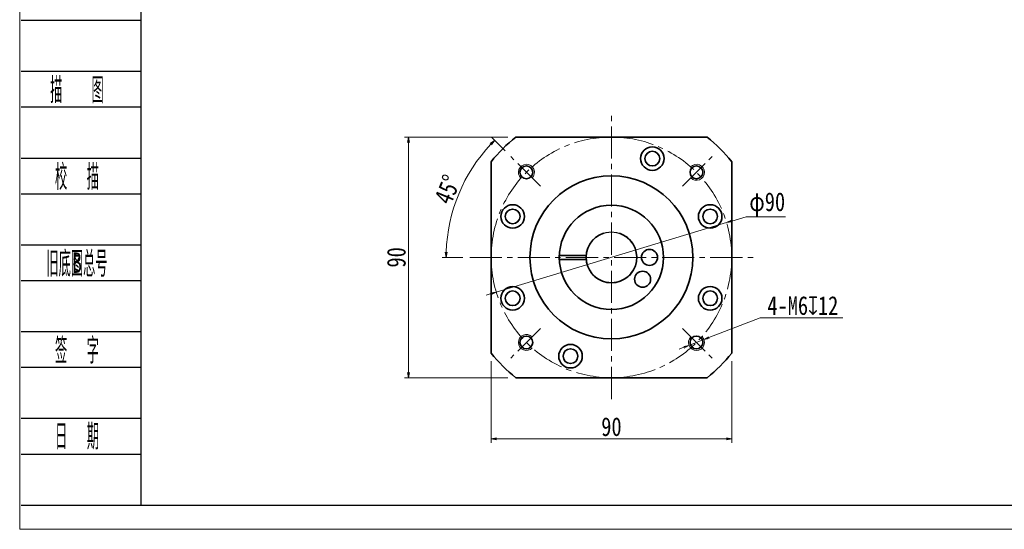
# Model space of a CAD drawing. Header units: millimetres. Extents: x -3 to 779, y 0 to 538.
# Tile 1 of 3: x 0 to 368, y 0 to 191. Entities that reach past the tile are written whole.
import ezdxf
from ezdxf.enums import TextEntityAlignment as Align

# ---------------------------------------------------------------- set-up
doc = ezdxf.new("R2010")
doc.units = ezdxf.units.MM
doc.linetypes.add('点画线', pattern=[18, 12, -2, 2, -2])
doc.layers.add('2细线层', color=4, linetype='Continuous')
doc.layers.add('6文字层', color=3, linetype='Continuous')
for name, color, linetype, lineweight in [('CDRAFT0', 7, 'Continuous', 35), ('EB0', 7, 'Continuous', 35), ('中心线层', 1, '点画线', 18), ('图框_外框线', 7, 'Continuous', 18), ('尺寸线层', 3, 'Continuous', 18), ('粗实线层_1', 7, 'Continuous', 35), ('细实线', 211, 'Continuous', 18)]:
    doc.layers.add(name, color=color, linetype=linetype, lineweight=lineweight)
doc.styles.add('PC_TEXTSTYLE', font='ISOCP.SHX', dxfattribs={"width": 0.707, "bigfont": 'GBCBIG.SHX'})
doc.styles.get("Standard").update_dxf_attribs({"font": 'SimSun.ttf'})
doc.styles.add('宋体', font='SimSun.ttf', dxfattribs={"width": 0.8})
doc.dimstyles.new('A水平标注$0', dxfattribs={"dimtxt": 3.5, "dimasz": 2, "dimexe": 1.5, "dimexo": 3, "dimgap": 1.1, "dimtad": 1, "dimtoh": 1, "dimdec": 4, "dimdsep": 46, "dimtxsty": '宋体', "dimblk": 'OPEN', "dimcen": 3, "dimclrd": 3, "dimclre": 3, "dimclrt": 6, "dimadec": 0, "dimazin": 0, "dimtm": 1e-09, "dimtfac": 1, "dimtdec": 4, "dimtix": 1, "dimtmove": 0, "dimatfit": 3, "dimldrblk": 'OPEN', "dimfxl": 0, "dimlwd": 13, "dimlwe": 13, "dimarcsym": 0})
doc.dimstyles.new('D直径标注φ25', dxfattribs={"dimtxt": 3.5, "dimasz": 2, "dimexe": 1, "dimexo": 3, "dimtad": 1, "dimtoh": 1, "dimdec": 1, "dimdsep": 46, "dimtxsty": '宋体', "dimblk": 'OPEN', "dimcen": 3, "dimclrd": 3, "dimclre": 3, "dimclrt": 130, "dimadec": 0, "dimazin": 0, "dimtm": 1e-09, "dimtfac": 1, "dimtdec": 1, "dimtmove": 0, "dimatfit": 0, "dimldrblk": 'OPEN', "dimfxl": 0, "dimlwd": 13, "dimlwe": 13, "dimarcsym": 0})
doc.dimstyles.new('螺孔(M8-7H)', dxfattribs={"dimtxt": 3.5, "dimasz": 2, "dimexe": 1.25, "dimexo": 3, "dimtad": 1, "dimtoh": 1, "dimdec": 4, "dimdsep": 46, "dimtxsty": '宋体', "dimblk": 'OPEN', "dimcen": 3, "dimclrd": 3, "dimclre": 3, "dimclrt": 2, "dimadec": 0, "dimazin": 0, "dimtm": 1e-09, "dimtfac": 1, "dimtdec": 4, "dimtmove": 0, "dimatfit": 3, "dimldrblk": 'OPEN', "dimfxl": 0, "dimlwd": 9, "dimlwe": 9, "dimarcsym": 0})

# ---------------------------------------------------------------- blocks, each defined once
blk = doc.blocks.new('_Open')
at = {"color": 0, "linetype": 'ByBlock', "lineweight": -2}
for p, q in [((-1, 0.17), (0, 0)), ((-1, -0.17), (0, 0)), ((0, 0), (-1, 0))]:
    blk.add_line(p, q, dxfattribs=at)
blk = doc.blocks.new('*D23')
at = {"layer": 'Defpoints', "color": 0, "transparency": 16777216}
for p in [(185.62, 146.71), (145.46, 56.71), (185.62, 56.71)]:
    blk.add_point(p, dxfattribs=at)
at = {"layer": '尺寸线层', "color": 3, "lineweight": 13, "transparency": 16777216}
for p, q in [((182.62, 146.71), (143.96, 146.71)), ((145.46, 144.71), (145.46, 58.71)), ((182.62, 56.71), (143.96, 56.71))]:
    blk.add_line(p, q, dxfattribs=at)
at = {"layer": '尺寸线层', "color": 3, "lineweight": 13, "transparency": 16777216, "xscale": 2, "yscale": 2, "zscale": 2}
for p, rotation in [((145.46, 146.71), 90), ((145.46, 56.71), 270)]:
    blk.add_blockref('_Open', p, dxfattribs=dict(at, rotation=rotation))
at = {"layer": '尺寸线层', "color": 6, "transparency": 16777216, "insert": (140.96, 101.71), "char_height": 7, "attachment_point": 5, "rotation": 90, "style": '宋体', "bg_fill": 3, "box_fill_scale": 1.1, "bg_fill_color": 256, "bg_fill_true_color": 13158600, "bg_fill_transparency": 0}
blk.add_mtext('90', dxfattribs=at)
blk = doc.blocks.new('*D24')
at = {"layer": 'Defpoints', "color": 0, "transparency": 16777216}
for p in [(183.72, 139.41), (167.85, 132.64), (194.84, 128.29), (168.78, 101.71), (273.24, 101.71)]:
    blk.add_point(p, dxfattribs=at)
at = {"layer": '尺寸线层', "color": 3, "lineweight": 13, "transparency": 16777216}
for p, q in [((181.6, 141.53), (176.62, 146.51)), ((165.78, 101.71), (158.06, 101.71))]:
    blk.add_line(p, q, dxfattribs=at)
blk.add_arc((221.42, 101.71), 61.86, 136.8526, 178.1474, dxfattribs=at)
at = {"layer": '尺寸线层', "color": 3, "lineweight": 13, "transparency": 16777216, "xscale": 2, "yscale": 2, "zscale": 2}
for p, rotation in [((177.68, 145.45), 45.92632355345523), ((159.56, 101.71), 269.0736764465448)]:
    blk.add_blockref('_Open', p, dxfattribs=dict(at, rotation=rotation))
at = {"layer": '尺寸线层', "color": 6, "transparency": 16777216, "insert": (160.11, 127.1), "char_height": 7, "attachment_point": 5, "rotation": 67.5, "style": '宋体', "bg_fill": 3, "box_fill_scale": 1.1, "bg_fill_color": 256, "bg_fill_true_color": 13158600, "bg_fill_transparency": 0}
blk.add_mtext('45°', dxfattribs=at)
blk = doc.blocks.new('*D25')
at = {"layer": 'Defpoints', "color": 0, "transparency": 16777216}
for p in [(264.5, 114.7), (178.33, 88.72)]:
    blk.add_point(p, dxfattribs=at)
at = {"layer": '尺寸线层', "color": 3, "lineweight": 13, "transparency": 16777216}
for p, q in [((178.33, 88.72), (264.5, 114.7)), ((266.42, 115.27), (271.87, 116.92)), ((271.87, 116.92), (286.54, 116.92)), ((176.42, 88.14), (174.5, 87.57))]:
    blk.add_line(p, q, dxfattribs=at)
at = {"layer": '尺寸线层', "color": 3, "lineweight": 13, "transparency": 16777216, "xscale": 2, "yscale": 2, "zscale": 2}
for p, rotation in [((264.5, 114.7), 196.7746328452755), ((178.33, 88.72), 16.77463284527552)]:
    blk.add_blockref('_Open', p, dxfattribs=dict(at, rotation=rotation))
at = {"layer": '尺寸线层', "color": 130, "transparency": 16777216, "insert": (279.71, 121.57), "char_height": 7, "attachment_point": 5, "style": '宋体'}
blk.add_mtext('φ90', dxfattribs=at)
blk = doc.blocks.new('*D29')
at = {"layer": 'Defpoints', "color": 0, "transparency": 16777216}
for p in [(176.42, 65.91), (266.42, 65.91), (266.42, 33.85)]:
    blk.add_point(p, dxfattribs=at)
at = {"layer": '尺寸线层', "color": 3, "lineweight": 13, "transparency": 16777216}
for p, q in [((176.42, 62.91), (176.42, 32.35)), ((266.42, 62.91), (266.42, 32.35)), ((178.42, 33.85), (264.42, 33.85))]:
    blk.add_line(p, q, dxfattribs=at)
at = {"layer": '尺寸线层', "color": 3, "lineweight": 13, "transparency": 16777216, "xscale": 2, "yscale": 2, "zscale": 2, "rotation": 180}
blk.add_blockref('_Open', (176.42, 33.85), dxfattribs=at)
at = {"layer": '尺寸线层', "color": 3, "lineweight": 13, "transparency": 16777216, "xscale": 2, "yscale": 2, "zscale": 2}
blk.add_blockref('_Open', (266.42, 33.85), dxfattribs=at)
at = {"layer": '尺寸线层', "color": 6, "transparency": 16777216, "insert": (221.42, 38.35), "char_height": 7, "attachment_point": 5, "style": '宋体', "bg_fill": 3, "box_fill_scale": 1.1, "bg_fill_color": 256, "bg_fill_true_color": 13158600, "bg_fill_transparency": 0}
blk.add_mtext('90', dxfattribs=at)
blk = doc.blocks.new('*D31')
at = {"color": 3, "lineweight": 9, "transparency": 16777216}
for p, q in [((277.06, 79.07), (257.9, 71.69)), ((308.02, 79.07), (277.06, 79.07)), ((250.44, 68.81), (256.04, 70.97)), ((248.57, 68.09), (246.71, 67.37))]:
    blk.add_line(p, q, dxfattribs=at)
at = {"layer": 'Defpoints', "color": 0, "transparency": 16777216}
for p in [(256.04, 70.97), (250.44, 68.81)]:
    blk.add_point(p, dxfattribs=at)
at = {"color": 3, "lineweight": 9, "transparency": 16777216, "xscale": 2, "yscale": 2, "zscale": 2}
for p, rotation in [((256.04, 70.97), 201.071154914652), ((250.44, 68.81), 21.07115491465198)]:
    blk.add_blockref('_Open', p, dxfattribs=dict(at, rotation=rotation))
at = {"color": 2, "transparency": 16777216, "insert": (293.04, 83.64), "char_height": 7, "attachment_point": 5, "style": '宋体'}
blk.add_mtext('4-M6{\\famgdt|b0|i0|c0|p0;x}{12}', dxfattribs=at)

msp = doc.modelspace()

# ---------------------------------------------------------------- linework, layer by layer
msp.add_circle((221.41789, 101.70923), 9.5)
at = {"layer": '2细线层'}
for p, q in [((0.60975, 190.41819), (45.30314, 190.41819)), ((0.60975, 171.32792), (45.30314, 171.32792)), ((0.60975, 157.96473), (45.30314, 157.96473)), ((0.60975, 138.87446), (45.30314, 138.87446)), ((0.60975, 125.51128), (45.30314, 125.51128)), ((0.60975, 106.421), (45.30314, 106.421)), ((0.60975, 93.05782), (45.30314, 93.05782)), ((0.60975, 73.96755), (45.30314, 73.96755)), ((0.60975, 60.60436), (45.30314, 60.60436)), ((0.60975, 41.51409), (45.30314, 41.51409)), ((0.60975, 28.1509), (45.30314, 28.1509)), ((0.60975, 9.06063), (45.30314, 9.06063))]:
    msp.add_line(p, q, dxfattribs=at)
at = {"layer": 'CDRAFT0'}
for centre in [(236.72523, 138.66441), (184.46271, 117.01657), (258.37307, 117.01657), (184.46271, 86.4019), (258.37307, 86.4019), (206.11055, 64.75405)]:
    msp.add_circle(centre, 4.4, dxfattribs=at)
for start, end in [(128.4998296, 141.5000496), (38.4998296, 51.5000496), (218.4998296, 231.5000496), (308.4998296, 321.5000496)]:
    msp.add_arc((221.41789, 101.70923), 57.5, start, end, dxfattribs=at)
at = {"layer": 'EB0'}
for p, q in [((201.93232, 102.45923), (211.94754, 102.45923)), ((201.93232, 100.95923), (211.94754, 100.95923))]:
    msp.add_line(p, q, dxfattribs=at)
for centre, radius in [((221.41789, 101.70923), 19.5), ((235.66789, 101.70923), 3), ((233.09081, 93.53577), 3)]:
    msp.add_circle(centre, radius, dxfattribs=at)
msp.add_arc((221.41789, 101.70923), 9.5, 108.4103907, 71.5915198, dxfattribs=at)
at = {"layer": '中心线层'}
for p, q in [((194.84175, 128.28538), (183.71803, 139.4091)), ((247.99403, 75.13309), (259.11775, 64.00937))]:
    msp.add_line(p, q, dxfattribs=at)
at = {"layer": '粗实线层_1'}
for points in [[(185.62349, 146.70923), (257.21244, 146.70923)], [(176.41789, 65.91484), (176.41789, 137.50379)], [(266.41789, 137.50363), (266.41789, 65.91468)], [(257.21229, 56.70923), (185.62334, 56.70923)]]:
    msp.add_lwpolyline(points, dxfattribs=at)
for centre, radius in [((236.72523, 138.66441), 2.75), ((189.59808, 133.52904), 2.4), ((221.41789, 101.70923), 30.5), ((184.46271, 117.01657), 2.75), ((258.37307, 117.01657), 2.75), ((184.46271, 86.4019), 2.75), ((258.37307, 86.4019), 2.75), ((253.23769, 69.88943), 2.4), ((206.11055, 64.75405), 2.75)]:
    msp.add_circle(centre, radius, dxfattribs=at)
at = {"layer": '细实线'}
for centre, start, end in [((189.59808, 133.52904), 315, 226.9102132), ((253.23769, 69.88943), 135, 46.9102132)]:
    msp.add_arc(centre, 3, start, end, dxfattribs=at)

# ---------------------------------------------------------------- texts
at = {"layer": '6文字层', "color": 3, "style": 'PC_TEXTSTYLE'}
for s, width, p in [('描   图', 0.6667, (21.4403, 164.64633)), ('校  描', 0.667, (21.4403, 132.19287)), ('旧底图总号', 0.667, (21.4403, 99.73941)), ('签  字', 0.667, (21.4403, 67.28595)), ('日  期', 0.667, (21.4522, 35.02302))]:
    msp.add_text(s, height=9.545135, dxfattribs=dict(at, width=width)).set_placement(p, align=Align.MIDDLE)
at = {"layer": '6文字层', "width": 0.707}
msp.add_text('B', height=7.63611, dxfattribs=at).set_placement((21.4403, 99.73941), align=Align.MIDDLE)

# ---------------------------------------------------------------- next in the draw order: dimensions: what is measured, and where the dimension line sits
at = {"layer": '尺寸线层'}
dim = msp.add_linear_dim(base=(145.45544, 56.70923), p1=(185.62349, 146.70923), p2=(185.62334, 56.70923), angle=270, dimstyle='A水平标注$0', override={"dimtxt": 7, "dimgap": 1, "dimdec": 1, "dimpost": '<>', "dimblk": 'Open', "dimtvp": 0.1, "dimtfill": 1, "dimtfillclr": 256}, dxfattribs=at)
dim.commit()
dim.dimension.update_dxf_attribs({"geometry": '*D23', "text_midpoint": (145.45544, 101.70923), "dimtype": 160})

# ---------------------------------------------------------------- next in the draw order: linework, layer by layer
at = {"layer": '中心线层'}
msp.add_line((194.84175, 75.13309), (183.71803, 64.00937), dxfattribs=at)
at = {"layer": '粗实线层_1'}
msp.add_circle((189.59808, 69.88943), 2.4, dxfattribs=at)
at = {"layer": '细实线'}
msp.add_arc((189.59808, 69.88943), 3, 45, 316.9102132, dxfattribs=at)

# ---------------------------------------------------------------- next in the draw order: dimensions: what is measured, and where the dimension line sits
at = {"layer": '尺寸线层'}
dim = msp.add_angular_dim_2l(base=(167.84939, 132.63702), line1=((194.84175, 128.28538), (183.71803, 139.4091)), line2=((168.78441, 101.70923), (273.24015, 101.70923)), dimstyle='A水平标注$0', override={"dimtxt": 7, "dimgap": 1, "dimdec": 1, "dimpost": '<>', "dimblk": 'Open', "dimtvp": 0.1, "dimtfill": 1, "dimtfillclr": 256}, dxfattribs=at)
dim.commit()
dim.dimension.update_dxf_attribs({"geometry": '*D24', "text_midpoint": (160.11333, 127.10241)})

# ---------------------------------------------------------------- next in the draw order: linework, layer by layer
at = {"layer": '中心线层'}
for p, q in [((221.41789, 48.70923), (221.41789, 154.70923)), ((247.99403, 128.28538), (259.11775, 139.4091)), ((168.41789, 101.70923), (274.41789, 101.70923))]:
    msp.add_line(p, q, dxfattribs=at)
msp.add_circle((221.41789, 101.70923), 45, dxfattribs=at)
at = {"layer": '图框_外框线', "color": 3}
msp.add_lwpolyline([(0, 0), (761.09267, 0), (761.09267, 538.20124), (0, 538.20124)], close=True, dxfattribs=at)
at = {"layer": '图框_外框线', "color": 3, "lineweight": 25}
msp.add_lwpolyline([(45.30314, 9.06063), (752.03204, 9.06063), (752.03204, 529.14062), (45.30314, 529.14062)], close=True, dxfattribs=at)
at = {"layer": '粗实线层_1'}
msp.add_circle((253.23769, 133.52904), 2.4, dxfattribs=at)
at = {"layer": '细实线'}
msp.add_arc((253.23769, 133.52904), 3, 225, 136.9102132, dxfattribs=at)

# ---------------------------------------------------------------- next in the draw order: dimensions: what is measured, and where the dimension line sits
at = {"layer": '尺寸线层'}
dim = msp.add_diameter_dim_2p(p1=(178.33276, 88.72188), p2=(264.50302, 114.69659), dimstyle='D直径标注φ25', override={"dimtxt": 7, "dimgap": 1, "dimpost": 'φ<>', "dimtfill": 0}, dxfattribs=at)
dim.commit()
dim.dimension.update_dxf_attribs({"geometry": '*D25', "text_midpoint": (279.70902, 116.91824), "dimtype": 163})

# ---------------------------------------------------------------- next in the draw order: dimensions: what is measured, and where the dimension line sits
dim = msp.add_linear_dim(base=(266.41789, 33.85313), p1=(176.41781, 65.91478), p2=(266.41789, 65.91468), dimstyle='A水平标注$0', override={"dimtxt": 7, "dimgap": 1, "dimdec": 1, "dimpost": '<>', "dimblk": 'Open', "dimtvp": 0.1, "dimtfill": 1, "dimtfillclr": 256}, dxfattribs=at)
dim.commit()
dim.dimension.update_dxf_attribs({"geometry": '*D29', "text_midpoint": (221.41785, 38.35313)})

# ---------------------------------------------------------------- next in the draw order: dimensions: what is measured, and where the dimension line sits
dim = msp.add_diameter_dim_2p(p1=(250.43829, 68.81085), p2=(256.0371, 70.96801), text='4-M<>{\\famgdt|b0|i0|c0|p0;x}{12}', dimstyle='螺孔(M8-7H)', override={"dimtxt": 7, "dimgap": 1, "dimtad": 1, "dimtih": 0, "dimtoh": 1, "dimdec": 4, "dimlfac": 1, "dimpost": '<>', "dimcen": 0, "dimse1": 0, "dimse2": 0, "dimsd1": 0, "dimsd2": 0, "dimtix": 0, "dimtofl": 1, "dimatfit": 3, "dimtvp": 0.1, "dimtfill": 0})
dim.commit()
dim.dimension.update_dxf_attribs({"geometry": '*D31', "text_midpoint": (293.04287, 79.06911), "dimtype": 163})

doc.saveas('drawing.dxf')
